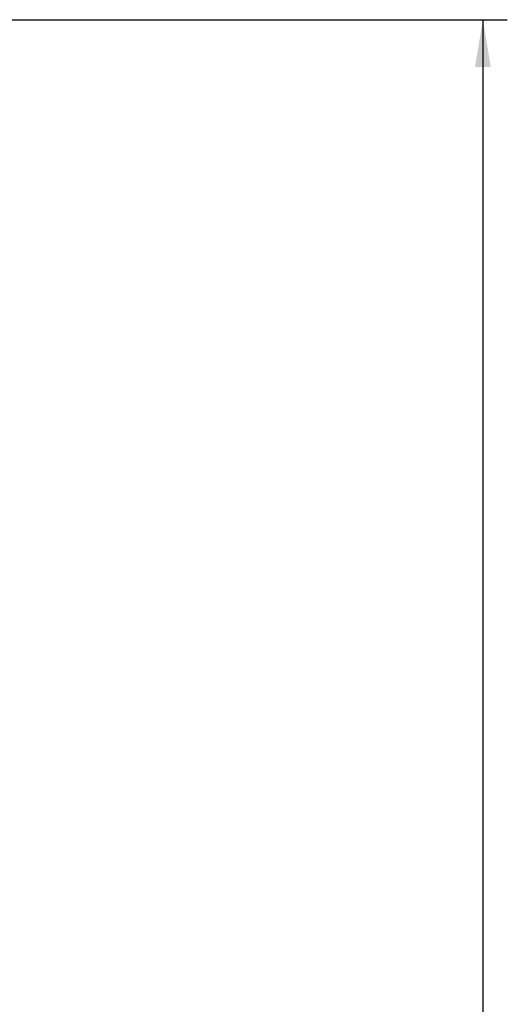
# Model space of a CAD drawing. Header units: millimetres. Extents: x 0 to 1189, y 0 to 841.
# Tile 31 of 82: x 239 to 275, y 666 to 738. Entities that reach past the tile are written whole.
import ezdxf
from ezdxf.enums import TextEntityAlignment as Align

# ---------------------------------------------------------------- set-up
doc = ezdxf.new("R2010")
doc.units = ezdxf.units.MM
doc.header["$LTSCALE"] = 65.395
doc.layers.get('0').update_dxf_attribs({"linetype": 'CONTINUOUS'})
doc.styles.get("Standard").update_dxf_attribs({"font": 'txt', "width": 0.6})
doc.dimstyles.new('DIMSTYLE_2', dxfattribs={"dimtxt": 3.5, "dimasz": 3.5, "dimexe": 1.8, "dimexo": 0, "dimgap": 0.875, "dimtad": 1, "dimdec": 0, "dimlfac": 20, "dimdsep": 46, "dimtxsty": 'Standard', "dimblk": '_FILLED', "dimblk1": '_FILLED', "dimblk2": '_FILLED', "dimcen": 0.09, "dimadec": 0, "dimazin": 0, "dimtp": 2, "dimtm": 2, "dimtfac": 1, "dimtdec": 0, "dimtofl": 0, "dimtmove": 0, "dimatfit": 3, "dimldrblk": '_FILLED', "dimfxl": 1, "dimtolj": 1, "dimarcsym": 0})

# ---------------------------------------------------------------- blocks, each defined once
blk = doc.blocks.new('_FILLED')
at = {"color": 0, "linetype": 'ByBlock'}
blk.add_solid([(0, 0), (-1, 0.167), (-1, -0.167)], dxfattribs=at)
blk = doc.blocks.new('*D14')
at = {"color": 2, "linetype": 'Continuous'}
for p, q in [((195.533, 738.342), (275.137, 738.342)), ((273.337, 738.342), (273.337, 634.371)), ((273.337, 530.4), (273.337, 634.371)), ((214.998, 530.4), (275.137, 530.4))]:
    blk.add_line(p, q, dxfattribs=at)
at = {"color": 2, "linetype": 'Continuous', "xscale": 3.5, "yscale": 3.5, "zscale": 3.5}
for p, rotation in [((273.337, 738.342), 90), ((273.337, 530.4), 270)]:
    blk.add_blockref('_FILLED', p, dxfattribs=dict(at, rotation=rotation))
at = {"color": 2, "linetype": 'Continuous', "width": 0.619048}
blk.add_text('4159', height=3.5, rotation=90, dxfattribs=at).set_placement((272.462, 634.371), align=Align.CENTER)

msp = doc.modelspace()

# ---------------------------------------------------------------- dimensions: what is measured, and where the dimension line sits
at = {"color": 2, "linetype": 'Continuous'}
dim = msp.add_linear_dim(base=(273.3367, 738.34239), p1=(214.99751, 530.4), p2=(195.53251, 738.34239), angle=90, dimstyle='DIMSTYLE_2', dxfattribs=at)
dim.commit()
dim.dimension.update_dxf_attribs({"geometry": '*D14', "text_midpoint": (273.3367, 634.03786), "dimtype": 160})

doc.saveas('drawing.dxf')
